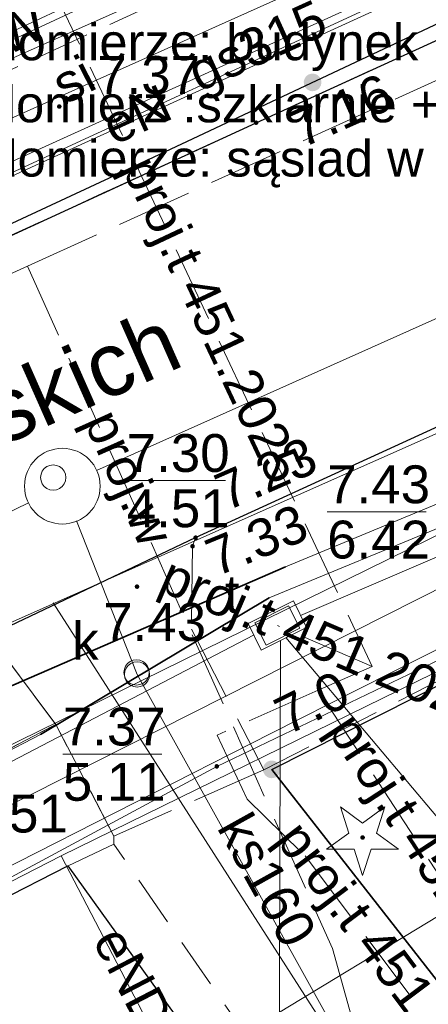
# Model space of a CAD drawing. Extents: x 5474185 to 5474933, y 5916077 to 5916824.
# Tile 190 of 256: x 5474729.37 to 5474737.47, y 5916242.2 to 5916261.7. Entities that reach past the tile are written whole.
import ezdxf
from ezdxf.enums import TextEntityAlignment as Align

# ---------------------------------------------------------------- set-up
doc = ezdxf.new("R2010")
doc.units = 0
doc.linetypes.add('PRZER2-1', pattern=[1.5, 1, -0.5])
doc.linetypes.add('PRZER3-1', pattern=[2, 1.5, -0.5])
for name, color, linetype, lineweight in [('GEPPGD', 253, 'CONTINUOUS', 18), ('GESDZI', 253, 'CONTINUOUS', 18), ('GSLKOG', 253, 'CONTINUOUS', 35), ('GSLKRW', 253, 'CONTINUOUS', 25), ('GSPRDI', 253, 'CONTINUOUS', 18), ('GSPWPS', 253, 'CONTINUOUS', 13), ('GSPWPS_O', 253, 'CONTINUOUS', 13), ('GSSKOA', 253, 'CONTINUOUS', 18), ('GSSKOD', 253, 'CONTINUOUS', 18), ('GSSUTR', 254, 'CONTINUOUS', 18), ('GTGTXT_O', 254, 'CONTINUOUS', 18), ('GULEPR', 254, 'CONTINUOUS', 18), ('GULEPR_O', 254, 'CONTINUOUS', 18), ('GULGPR', 254, 'CONTINUOUS', 18), ('GULGPR_O', 254, 'CONTINUOUS', 18), ('GULKPR', 7, 'CONTINUOUS', 18), ('GULKPR_O', 254, 'CONTINUOUS', 18), ('GULLOB', 254, 'CONTINUOUS', 35), ('GULSPR', 254, 'CONTINUOUS', 18), ('GULSPR_O', 254, 'CONTINUOUS', 18), ('GULTPR', 254, 'CONTINUOUS', 18), ('GULTPR_O', 254, 'CONTINUOUS', 18), ('GULWPR', 7, 'CONTINUOUS', 18), ('GULWPR_O', 254, 'CONTINUOUS', 18), ('GUPIWZ', 253, 'CONTINUOUS', 18), ('GUPIWZ_O', 253, 'CONTINUOUS', 18), ('GUPKSD', 61, 'CONTINUOUS', 18), ('GUPPRZ_O', 40, 'CONTINUOUS', 18), ('GUSIKP', 253, 'CONTINUOUS', 18), ('IS HP zasięg', 251, 'CONTINUOUS', 20), ('IS opis', 7, 'CONTINUOUS', 20)]:
    doc.layers.add(name, color=color, linetype=linetype, lineweight=lineweight)
doc.styles.add('Arial', font='arial.ttf')
doc.styles.add('GENERATED_STYLE_1', font='arial.ttf')

msp = doc.modelspace()

# ---------------------------------------------------------------- hatches: boundary and pattern name
at = {"layer": 'GEPPGD'}
msp.add_hatch(color=256, dxfattribs=at).paths.add_polyline_path([(5474733.28, 5916246.865), (5474733.266094, 5916246.867202), (5474733.25355, 5916246.873594), (5474733.243594, 5916246.88355), (5474733.237202, 5916246.896094), (5474733.235, 5916246.91), (5474733.237202, 5916246.923906), (5474733.243594, 5916246.93645), (5474733.25355, 5916246.946406), (5474733.266094, 5916246.952798), (5474733.28, 5916246.955), (5474733.293906, 5916246.952798), (5474733.30645, 5916246.946406), (5474733.316406, 5916246.93645), (5474733.322798, 5916246.923906), (5474733.325, 5916246.91), (5474733.322798, 5916246.896094), (5474733.316406, 5916246.88355), (5474733.30645, 5916246.873594), (5474733.293906, 5916246.867202)])
at = {"layer": 'GSLKOG'}
for points in [[(5474735.163614, 5916260.283359), (5474735.11898, 5916260.293097), (5474735.078388, 5916260.314057), (5474735.044603, 5916260.344809), (5474735.019929, 5916260.383256), (5474735.006047, 5916260.42678), (5474735.003902, 5916260.472414), (5474735.013641, 5916260.517048), (5474735.034601, 5916260.55764), (5474735.065352, 5916260.591425), (5474735.1038, 5916260.616099), (5474735.147323, 5916260.629981), (5474735.192957, 5916260.632126), (5474735.237591, 5916260.622387), (5474735.278183, 5916260.601427), (5474735.311968, 5916260.570676), (5474735.336642, 5916260.532228), (5474735.350525, 5916260.488705), (5474735.352669, 5916260.443071), (5474735.342931, 5916260.398437), (5474735.321971, 5916260.357845), (5474735.291219, 5916260.32406), (5474735.252772, 5916260.299386), (5474735.209248, 5916260.285503)], [(5474735.163614, 5916260.283359), (5474735.11898, 5916260.293097), (5474735.078388, 5916260.314057), (5474735.044603, 5916260.344809), (5474735.019929, 5916260.383256), (5474735.006047, 5916260.42678), (5474735.003902, 5916260.472414), (5474735.013641, 5916260.517048), (5474735.034601, 5916260.55764), (5474735.065352, 5916260.591425), (5474735.1038, 5916260.616099), (5474735.147323, 5916260.629981), (5474735.192957, 5916260.632126), (5474735.237591, 5916260.622387), (5474735.278183, 5916260.601427), (5474735.311968, 5916260.570676), (5474735.336642, 5916260.532228), (5474735.350525, 5916260.488705), (5474735.352669, 5916260.443071), (5474735.342931, 5916260.398437), (5474735.321971, 5916260.357845), (5474735.291219, 5916260.32406), (5474735.252772, 5916260.299386), (5474735.209248, 5916260.285503)], [(5474734.360052, 5916246.675283), (5474734.315171, 5916246.683811), (5474734.274027, 5916246.703665), (5474734.239422, 5916246.733491), (5474734.213717, 5916246.771257), (5474734.198662, 5916246.814389), (5474734.195283, 5916246.859948), (5474734.203811, 5916246.904829), (5474734.223665, 5916246.945973), (5474734.253491, 5916246.980578), (5474734.291257, 5916247.006283), (5474734.334389, 5916247.021338), (5474734.379948, 5916247.024717), (5474734.424829, 5916247.016189), (5474734.465973, 5916246.996335), (5474734.500578, 5916246.966509), (5474734.526283, 5916246.928743), (5474734.541338, 5916246.885611), (5474734.544717, 5916246.840052), (5474734.536189, 5916246.795171), (5474734.516335, 5916246.754027), (5474734.486509, 5916246.719422), (5474734.448743, 5916246.693717), (5474734.405611, 5916246.678662)], [(5474734.348848, 5916246.676283), (5474734.304608, 5916246.687677), (5474734.264823, 5916246.710133), (5474734.232207, 5916246.74212), (5474734.208981, 5916246.781459), (5474734.196728, 5916246.82547), (5474734.196283, 5916246.871152), (5474734.207677, 5916246.915392), (5474734.230133, 5916246.955177), (5474734.26212, 5916246.987793), (5474734.301459, 5916247.011019), (5474734.34547, 5916247.023272), (5474734.391152, 5916247.023717), (5474734.435392, 5916247.012323), (5474734.475177, 5916246.989867), (5474734.507793, 5916246.95788), (5474734.531019, 5916246.918541), (5474734.543272, 5916246.87453), (5474734.543717, 5916246.828848), (5474734.532323, 5916246.784608), (5474734.509867, 5916246.744823), (5474734.47788, 5916246.712207), (5474734.438541, 5916246.688981), (5474734.39453, 5916246.676728)]]:
    msp.add_hatch(color=256, dxfattribs=at).paths.add_polyline_path(points)
at = {"layer": 'GSPRDI'}
msp.add_hatch(color=256, dxfattribs=at).paths.add_polyline_path([(5474736.17, 5916245.455), (5474736.156094, 5916245.457202), (5474736.14355, 5916245.463594), (5474736.133594, 5916245.47355), (5474736.127202, 5916245.486094), (5474736.125, 5916245.5), (5474736.127202, 5916245.513906), (5474736.133594, 5916245.52645), (5474736.14355, 5916245.536406), (5474736.156094, 5916245.542798), (5474736.17, 5916245.545), (5474736.183906, 5916245.542798), (5474736.19645, 5916245.536406), (5474736.206406, 5916245.52645), (5474736.212798, 5916245.513906), (5474736.215, 5916245.5), (5474736.212798, 5916245.486094), (5474736.206406, 5916245.47355), (5474736.19645, 5916245.463594), (5474736.183906, 5916245.457202)])
at = {"layer": 'GSPWPS'}
for points in [[(5474730.16, 5916259.935), (5474730.148353, 5916259.936533), (5474730.1375, 5916259.941029), (5474730.12818, 5916259.94818), (5474730.121029, 5916259.9575), (5474730.116533, 5916259.968353), (5474730.115, 5916259.98), (5474730.116533, 5916259.991647), (5474730.121029, 5916260.0025), (5474730.12818, 5916260.01182), (5474730.1375, 5916260.018971), (5474730.148353, 5916260.023467), (5474730.16, 5916260.025), (5474730.171647, 5916260.023467), (5474730.1825, 5916260.018971), (5474730.19182, 5916260.01182), (5474730.198971, 5916260.0025), (5474730.203467, 5916259.991647), (5474730.205, 5916259.98), (5474730.203467, 5916259.968353), (5474730.198971, 5916259.9575), (5474730.19182, 5916259.94818), (5474730.1825, 5916259.941029), (5474730.171647, 5916259.936533)], [(5474734.06, 5916259.615), (5474734.048353, 5916259.616533), (5474734.0375, 5916259.621029), (5474734.02818, 5916259.62818), (5474734.021029, 5916259.6375), (5474734.016533, 5916259.648353), (5474734.015, 5916259.66), (5474734.016533, 5916259.671647), (5474734.021029, 5916259.6825), (5474734.02818, 5916259.69182), (5474734.0375, 5916259.698971), (5474734.048353, 5916259.703467), (5474734.06, 5916259.705), (5474734.071647, 5916259.703467), (5474734.0825, 5916259.698971), (5474734.09182, 5916259.69182), (5474734.098971, 5916259.6825), (5474734.103467, 5916259.671647), (5474734.105, 5916259.66), (5474734.103467, 5916259.648353), (5474734.098971, 5916259.6375), (5474734.09182, 5916259.62818), (5474734.0825, 5916259.621029), (5474734.071647, 5916259.616533)], [(5474732.86, 5916251.395), (5474732.848353, 5916251.396533), (5474732.8375, 5916251.401029), (5474732.82818, 5916251.40818), (5474732.821029, 5916251.4175), (5474732.816533, 5916251.428353), (5474732.815, 5916251.44), (5474732.816533, 5916251.451647), (5474732.821029, 5916251.4625), (5474732.82818, 5916251.47182), (5474732.8375, 5916251.478971), (5474732.848353, 5916251.483467), (5474732.86, 5916251.485), (5474732.871647, 5916251.483467), (5474732.8825, 5916251.478971), (5474732.89182, 5916251.47182), (5474732.898971, 5916251.4625), (5474732.903467, 5916251.451647), (5474732.905, 5916251.44), (5474732.903467, 5916251.428353), (5474732.898971, 5916251.4175), (5474732.89182, 5916251.40818), (5474732.8825, 5916251.401029), (5474732.871647, 5916251.396533)], [(5474732.8, 5916251.225), (5474732.788353, 5916251.226533), (5474732.7775, 5916251.231029), (5474732.76818, 5916251.23818), (5474732.761029, 5916251.2475), (5474732.756533, 5916251.258353), (5474732.755, 5916251.27), (5474732.756533, 5916251.281647), (5474732.761029, 5916251.2925), (5474732.76818, 5916251.30182), (5474732.7775, 5916251.308971), (5474732.788353, 5916251.313467), (5474732.8, 5916251.315), (5474732.811647, 5916251.313467), (5474732.8225, 5916251.308971), (5474732.83182, 5916251.30182), (5474732.838971, 5916251.2925), (5474732.843467, 5916251.281647), (5474732.845, 5916251.27), (5474732.843467, 5916251.258353), (5474732.838971, 5916251.2475), (5474732.83182, 5916251.23818), (5474732.8225, 5916251.231029), (5474732.811647, 5916251.226533)], [(5474731.7, 5916250.425), (5474731.688353, 5916250.426533), (5474731.6775, 5916250.431029), (5474731.66818, 5916250.43818), (5474731.661029, 5916250.4475), (5474731.656533, 5916250.458353), (5474731.655, 5916250.47), (5474731.656533, 5916250.481647), (5474731.661029, 5916250.4925), (5474731.66818, 5916250.50182), (5474731.6775, 5916250.508971), (5474731.688353, 5916250.513467), (5474731.7, 5916250.515), (5474731.711647, 5916250.513467), (5474731.7225, 5916250.508971), (5474731.73182, 5916250.50182), (5474731.738971, 5916250.4925), (5474731.743467, 5916250.481647), (5474731.745, 5916250.47), (5474731.743467, 5916250.458353), (5474731.738971, 5916250.4475), (5474731.73182, 5916250.43818), (5474731.7225, 5916250.431029), (5474731.711647, 5916250.426533)]]:
    msp.add_hatch(color=256, dxfattribs=at).paths.add_polyline_path(points)

# ---------------------------------------------------------------- linework, layer by layer
at = {"layer": 'GESDZI', "linetype": 'Continuous', "lineweight": 13}
for p, q in [((5474733.28, 5916246.91, 10.22), (5474752.75, 5916256.25, 10.22)), ((5474752.75, 5916256.25, 10.22), (5474733.28, 5916246.91, 10.22)), ((5474717.71, 5916238.53, 10.22), (5474733.28, 5916246.91, 10.22)), ((5474733.28, 5916246.91, 10.22), (5474717.71, 5916238.53, 10.22))]:
    msp.add_line(p, q, dxfattribs=at)
at = {"layer": 'GSLKOG', "linetype": 'Continuous', "lineweight": 30}
for p, q in [((5474752.68, 5916268.69, 10.18), (5474731.25, 5916258.61, 10.18)), ((5474731.25, 5916258.61, 10.18), (5474717.58, 5916252.25, 10.18)), ((5474734.37, 5916246.85, 10.18), (5474748.66, 5916254.05, 10.18)), ((5474717.48, 5916238.38, 10.18), (5474730.33, 5916244.94, 10.18)), ((5474730.33, 5916244.94, 10.18), (5474734.8, 5916238.73, 10.18))]:
    msp.add_line(p, q, dxfattribs=at)
at = {"layer": 'GSLKOG', "linetype": 'Continuous', "lineweight": 35, "elevation": 10.18, "flags": 128}
msp.add_lwpolyline([(5474734.37, 5916246.85), (5474746.74, 5916231.05)], dxfattribs=at)
at = {"layer": 'GSLKRW', "linetype": 'Continuous', "lineweight": 30}
for p, q in [((5474734.06, 5916259.66, 10.18), (5474746.19, 5916265.2, 10.18)), ((5474722.03, 5916254.13, 10.18), (5474734.06, 5916259.66, 10.18))]:
    msp.add_line(p, q, dxfattribs=at)
at = {"layer": 'GSLKRW', "linetype": 'Continuous', "lineweight": 30, "elevation": 10.18, "flags": 128}
msp.add_lwpolyline([(5474661.05, 5916216.2), (5474669.32, 5916220.5), (5474673.93, 5916222.81), (5474688.7, 5916230.19), (5474694.17, 5916232.96), (5474712.09, 5916241.76), (5474716.3, 5916243.77), (5474721.6, 5916246.29), (5474728.77, 5916249.5), (5474732.86, 5916251.44), (5474746.45, 5916257.67), (5474747.62, 5916258.16), (5474750.63, 5916259.52), (5474751.73, 5916260.03), (5474758.07, 5916262.88), (5474762.81, 5916264.97), (5474765.5, 5916266.15), (5474768.21, 5916267.41), (5474774.66, 5916270.29), (5474785.53, 5916275.01)], dxfattribs=at)
at = {"layer": 'GSPRDI', "elevation": 10.12, "flags": 128}
msp.add_lwpolyline([(5474736.442471, 5916245.588531), (5474736.883338, 5916245.268222), (5474736.338396, 5916245.268222), (5474736.17, 5916244.749952), (5474736.001604, 5916245.268222), (5474735.456662, 5916245.268222), (5474735.897529, 5916245.588531), (5474735.729133, 5916246.106801), (5474736.17, 5916245.786493), (5474736.610867, 5916246.106801), (5474736.442471, 5916245.588531)], close=True, dxfattribs=at)
at = {"layer": 'GSSKOA', "linetype": 'PRZER3-1', "lineweight": 13}
for p, q in [((5474746.19, 5916265.2, 10.18), (5474734.06, 5916259.66, 10.18)), ((5474734.06, 5916259.66, 10.18), (5474722.03, 5916254.13, 10.18)), ((5474728.77, 5916249.5, 10.18), (5474732.86, 5916251.44, 10.18)), ((5474732.86, 5916251.44, 10.18), (5474732.8, 5916251.27, 10.18)), ((5474732.8, 5916251.27, 10.18), (5474732.78, 5916249.63, 10.18)), ((5474730.09, 5916247.74, 10.18), (5474728.77, 5916249.5, 10.18)), ((5474732.78, 5916249.63, 10.18), (5474734.21, 5916246.84, 10.18)), ((5474731.24, 5916245.53, 10.18), (5474730.09, 5916247.74, 10.18)), ((5474734.21, 5916246.84, 10.18), (5474731.24, 5916245.53, 10.18))]:
    msp.add_line(p, q, dxfattribs=at)
at = {"layer": 'GSSKOA', "linetype": 'PRZER3-1', "lineweight": 13, "elevation": 10.18}
msp.add_lwpolyline([(5474661.05, 5916216.2), (5474669.32, 5916220.5), (5474673.93, 5916222.81), (5474688.7, 5916230.19), (5474694.17, 5916232.96), (5474712.09, 5916241.76), (5474716.3, 5916243.77), (5474721.6, 5916246.29), (5474728.77, 5916249.5), (5474732.86, 5916251.44), (5474746.45, 5916257.67), (5474747.62, 5916258.16), (5474750.63, 5916259.52), (5474751.73, 5916260.03), (5474758.07, 5916262.88), (5474762.81, 5916264.97), (5474765.5, 5916266.15), (5474768.21, 5916267.41), (5474774.66, 5916270.29), (5474785.53, 5916275.01)], dxfattribs=at)
at = {"layer": 'GSSKOD', "linetype": 'PRZER2-1', "lineweight": 13}
for p, q in [((5474734.06, 5916259.66, 10.18), (5474746.19, 5916265.2, 10.18)), ((5474733.43, 5916262.65, 10.18), (5474720.83, 5916256.86, 10.18)), ((5474722.03, 5916254.13, 10.18), (5474734.06, 5916259.66, 10.18)), ((5474746.45, 5916257.67, 10.18), (5474732.86, 5916251.44, 10.18)), ((5474734.21, 5916246.84, 10.18), (5474741.96, 5916250.79, 10.18)), ((5474716.52, 5916240.6, 10.18), (5474730.09, 5916247.74, 10.18)), ((5474730.09, 5916247.74, 10.18), (5474731.24, 5916245.53, 10.18)), ((5474731.24, 5916245.37, 10.18), (5474730.33, 5916244.94, 10.18)), ((5474731.24, 5916245.37, 10.18), (5474730.33, 5916244.94, 10.18)), ((5474731.24, 5916245.53, 10.18), (5474731.24, 5916245.37, 10.18)), ((5474735.72, 5916238.9, 10.18), (5474731.24, 5916245.37, 10.18)), ((5474730.33, 5916244.94, 10.18), (5474717.48, 5916238.38, 10.18)), ((5474730.33, 5916244.94, 10.18), (5474734.8, 5916238.73, 10.18))]:
    msp.add_line(p, q, dxfattribs=at)
at = {"layer": 'GSSKOD', "linetype": 'PRZER2-1', "lineweight": 18, "elevation": 10.18}
msp.add_lwpolyline([(5474732.86, 5916251.44), (5474732.8, 5916251.27)], dxfattribs=at)
at = {"layer": 'GSSUTR', "linetype": 'PRZER2-1', "lineweight": 13}
for p, q in [((5474728.77, 5916249.5, 10.1), (5474730.09, 5916247.74, 10.1)), ((5474730.09, 5916247.74, 10.1), (5474716.52, 5916240.6, 10.1))]:
    msp.add_line(p, q, dxfattribs=at)
at = {"layer": 'GULEPR', "linetype": 'Continuous', "lineweight": 13}
for p, q in [((5474796.45, 5916290.89, 10.14), (5474701.21, 5916248.45, 10.14)), ((5474709.32, 5916251.99, 10.14), (5474747.52, 5916269.85, 10.14)), ((5474730.2, 5916245.14, 10.14), (5474756.55, 5916258.05, 10.14)), ((5474734.35, 5916247.56, 10.14), (5474747.18, 5916254.06, 10.14)), ((5474727.24, 5916243.95, 10.14), (5474734.35, 5916247.56, 10.14)), ((5474712.29, 5916235.99, 10.14), (5474730.2, 5916245.14, 10.14))]:
    msp.add_line(p, q, dxfattribs=at)
at = {"layer": 'GULEPR', "linetype": 'Continuous', "lineweight": 18, "elevation": 10.14, "flags": 128}
for points in [[(5474750.5, 5916268.32), (5474712.95, 5916251.18)], [(5474730.2, 5916245.14), (5474733.85, 5916238.12)]]:
    msp.add_lwpolyline(points, dxfattribs=at)
at = {"layer": 'GULGPR', "linetype": 'Continuous', "lineweight": 13}
for p, q in [((5474715.16, 5916252.49, 10.14), (5474753.06, 5916269.74, 10.14)), ((5474722.29, 5916255.48, 10.14), (5474741.12, 5916264.16, 10.14)), ((5474755.57, 5916260.3, 10.14), (5474692.73, 5916229.4, 10.14)), ((5474755.57, 5916260.3, 10.14), (5474692.73, 5916229.4, 10.14)), ((5474733.71, 5916241.55, 10.14), (5474749.72, 5916251.25, 10.14))]:
    msp.add_line(p, q, dxfattribs=at)
at = {"layer": 'GULKPR', "linetype": 'Continuous', "lineweight": 18, "elevation": 10.14, "flags": 128}
for points in [[(5474730.9, 5916252.77), (5474749.25, 5916260.98)], [(5474713.11, 5916244.12), (5474729.55, 5916252.13)], [(5474731.7, 5916248.73), (5474730.5, 5916251.77)], [(5474737.78, 5916237.8), (5474731.7, 5916248.73)]]:
    msp.add_lwpolyline(points, dxfattribs=at)
at = {"layer": 'GULLOB', "linetype": 'Continuous', "lineweight": 35, "elevation": 10.12, "flags": 128}
for points in [[(5474729.11, 5916248.46), (5474734.64, 5916250.86)], [(5474729.79, 5916247.54), (5474734.32, 5916250.25)]]:
    msp.add_lwpolyline(points, dxfattribs=at)
at = {"layer": 'GULSPR', "linetype": 'Continuous', "lineweight": 13}
msp.add_line((5474746.48, 5916267.48, 10.14), (5474705.74, 5916249.25, 10.14), dxfattribs=at)
at = {"layer": 'GULTPR', "linetype": 'Continuous', "lineweight": 13}
for p, q in [((5474713.15, 5916253.98, 10.14), (5474737.4, 5916265.27, 10.14)), ((5474734.32, 5916250.25, 10.14), (5474749.49, 5916256.51, 10.14)), ((5474734.64, 5916250.86, 10.14), (5474745.42, 5916255.34, 10.14)), ((5474729.11, 5916248.46, 10.14), (5474734.64, 5916250.86, 10.14)), ((5474729.79, 5916247.54, 10.14), (5474734.32, 5916250.25, 10.14)), ((5474699.4, 5916231.9, 10.14), (5474729.79, 5916247.54, 10.14))]:
    msp.add_line(p, q, dxfattribs=at)
at = {"layer": 'GULTPR', "linetype": 'PRZER3-1', "lineweight": 13}
for p, q in [((5474729.92, 5916262.57, 10.14), (5474736.36, 5916248.89, 10.14)), ((5474736.36, 5916248.89, 10.14), (5474734.48, 5916249.7, 10.14)), ((5474735.29, 5916248.42, 10.14), (5474736.36, 5916248.89, 10.14)), ((5474735.29, 5916248.42, 10.14), (5474733.29, 5916247.53, 10.14)), ((5474733.29, 5916247.53, 10.14), (5474733.88, 5916246.26, 10.14)), ((5474733.88, 5916246.26, 10.14), (5474735.03, 5916245.14, 10.14)), ((5474735.03, 5916245.14, 10.14), (5474738.48, 5916240.55, 10.14))]:
    msp.add_line(p, q, dxfattribs=at)
at = {"layer": 'GULTPR', "linetype": 'Continuous', "lineweight": 18, "elevation": 10.14, "flags": 128}
for points in [[(5474734.94, 5916249.9), (5474761, 5916261.08)], [(5474689.86, 5916226.47), (5474734.01, 5916249.51)], [(5474734.65, 5916249.46), (5474741.26, 5916241.62)], [(5474734.54, 5916249.4), (5474734.51, 5916238.46)]]:
    msp.add_lwpolyline(points, dxfattribs=at)
at = {"layer": 'GULTPR', "linetype": 'PRZER3-1', "lineweight": 18, "elevation": 10.14}
msp.add_lwpolyline([(5474735.29, 5916248.42), (5474739.92, 5916241.32)], dxfattribs=at)
at = {"layer": 'GULWPR', "linetype": 'PRZER3-1', "lineweight": 13}
for p, q in [((5474729.53, 5916256.82, 10.14), (5474739.89, 5916261.52, 10.14)), ((5474714.04, 5916249.78, 10.14), (5474729.53, 5916256.82, 10.14)), ((5474729.53, 5916256.82, 10.14), (5474735.57, 5916243.3, 10.14)), ((5474735.57, 5916243.3, 10.14), (5474736.61, 5916239.57, 10.14))]:
    msp.add_line(p, q, dxfattribs=at)
at = {"layer": 'GULWPR', "linetype": 'Continuous', "lineweight": 13}
for p, q in [((5474694.85, 5916228.82, 10.14), (5474755.87, 5916259.61, 10.14)), ((5474714.27, 5916243.13, 10.14), (5474742.92, 5916255.85, 10.14)), ((5474730.04, 5916250.15, 10.14), (5474735.54, 5916241.57, 10.14))]:
    msp.add_line(p, q, dxfattribs=at)
at = {"layer": 'GUPIWZ', "elevation": 10.18, "flags": 128}
for points in [[(5474730.04, 5916252.88), (5474730.104705, 5916252.871481), (5474730.165, 5916252.846506), (5474730.216777, 5916252.806777), (5474730.256506, 5916252.755), (5474730.281481, 5916252.694705), (5474730.29, 5916252.63), (5474730.281481, 5916252.565295), (5474730.256506, 5916252.505), (5474730.216777, 5916252.453223), (5474730.165, 5916252.413494), (5474730.104705, 5916252.388519), (5474730.04, 5916252.38), (5474729.975295, 5916252.388519), (5474729.915, 5916252.413494), (5474729.863223, 5916252.453223), (5474729.823494, 5916252.505), (5474729.798519, 5916252.565295), (5474729.79, 5916252.63), (5474729.798519, 5916252.694705), (5474729.823494, 5916252.755), (5474729.863223, 5916252.806777), (5474729.915, 5916252.846506), (5474729.975295, 5916252.871481), (5474730.04, 5916252.88)], [(5474731.69, 5916249.02), (5474731.754705, 5916249.011481), (5474731.815, 5916248.986506), (5474731.866777, 5916248.946777), (5474731.906506, 5916248.895), (5474731.931481, 5916248.834705), (5474731.94, 5916248.77), (5474731.931481, 5916248.705295), (5474731.906506, 5916248.645), (5474731.866777, 5916248.593223), (5474731.815, 5916248.553494), (5474731.754705, 5916248.528519), (5474731.69, 5916248.52), (5474731.625295, 5916248.528519), (5474731.565, 5916248.553494), (5474731.513223, 5916248.593223), (5474731.473494, 5916248.645), (5474731.448519, 5916248.705295), (5474731.44, 5916248.77), (5474731.448519, 5916248.834705), (5474731.473494, 5916248.895), (5474731.513223, 5916248.946777), (5474731.565, 5916248.986506), (5474731.625295, 5916249.011481), (5474731.69, 5916249.02)]]:
    msp.add_lwpolyline(points, close=True, dxfattribs=at)
at = {"layer": 'GUPIWZ'}
msp.add_3dface([(5474734.927214, 5916249.644098, 10.18), (5474734.256393, 5916249.308688, 10.18), (5474734.032786, 5916249.755902, 10.18), (5474734.703607, 5916250.091312, 10.18)], dxfattribs=at)
at = {"layer": 'GUPKSD', "elevation": 10.16, "flags": 128}
msp.add_lwpolyline([(5474731.7, 5916248.98), (5474731.764705, 5916248.971481), (5474731.825, 5916248.946506), (5474731.876777, 5916248.906777), (5474731.916506, 5916248.855), (5474731.941481, 5916248.794705), (5474731.95, 5916248.73), (5474731.941481, 5916248.665295), (5474731.916506, 5916248.605), (5474731.876777, 5916248.553223), (5474731.825, 5916248.513494), (5474731.764705, 5916248.488519), (5474731.7, 5916248.48), (5474731.635295, 5916248.488519), (5474731.575, 5916248.513494), (5474731.523223, 5916248.553223), (5474731.483494, 5916248.605), (5474731.458519, 5916248.665295), (5474731.45, 5916248.73), (5474731.458519, 5916248.794705), (5474731.483494, 5916248.855), (5474731.523223, 5916248.906777), (5474731.575, 5916248.946506), (5474731.635295, 5916248.971481), (5474731.7, 5916248.98)], close=True, dxfattribs=at)
at = {"layer": 'GUPPRZ_O', "linetype": 'Continuous', "lineweight": 13, "elevation": 10.8, "flags": 128}
for points in [[(5474731.495874, 5916252.569271), (5474733.455874, 5916252.569271)], [(5474735.467747, 5916251.94927), (5474737.427747, 5916251.949269)], [(5474730.229267, 5916247.151121), (5474732.189267, 5916247.151121)]]:
    msp.add_lwpolyline(points, dxfattribs=at)
at = {"layer": 'GUSIKP', "linetype": 'Continuous', "lineweight": 13}
for p, q in [((5474733.9, 5916249.74, 10.14), (5474734.8, 5916250.19, 10.14)), ((5474734.8, 5916250.19, 10.14), (5474735.06, 5916249.66, 10.14)), ((5474734.16, 5916249.21, 10.14), (5474733.9, 5916249.74, 10.14)), ((5474735.06, 5916249.66, 10.14), (5474734.16, 5916249.21, 10.14))]:
    msp.add_line(p, q, dxfattribs=at)
at = {"layer": 'GUSIKP', "linetype": 'Continuous', "lineweight": 13, "extrusion": (0, 0, -1)}
for start, end in [(270, 90), (90, 270)]:
    msp.add_arc((-5474730.22, 5916252.46, -10.14), 0.75, start, end, dxfattribs=at)
at = {"layer": 'IS HP zasięg', "lineweight": 15, "ltscale": 0.7}
msp.add_circle((5474680.96, 5916236.9), 75, dxfattribs=at)
msp.add_circle((5474680.96, 5916236.9), 75, dxfattribs=at)

# ---------------------------------------------------------------- texts
at = {"layer": 'GSPWPS_O', "linetype": 'Continuous', "lineweight": 0, "style": 'Arial'}
for s, p in [('7.37', (5474730.91, 5916260.23, 10.8)), ('7.43', (5474731.029061, 5916249.394282, 10.8)), ('7.51', (5474728.29, 5916245.6, 10.8))]:
    msp.add_text(s, height=0.75, dxfattribs=at).set_placement(p)
for s, rotation, p in [('7.16', 23.904067, (5474734.966708, 5916259.148848, 10.8)), ('7.23', 23.610725, (5474733.468217, 5916251.958642, 10.8)), ('7.33', 22.292334, (5474733.266433, 5916250.661838, 10.8))]:
    msp.add_text(s, height=0.75, rotation=rotation, dxfattribs=at).set_placement(p)
at = {"layer": 'GTGTXT_O', "linetype": 'Continuous', "lineweight": 0, "style": 'Arial'}
msp.add_text('Batalionów Chłopskich', height=1.25, rotation=23.89109, dxfattribs=at).set_placement((5474716.608714, 5916247.749411, 10.8))
at = {"layer": 'GULEPR_O', "linetype": 'Continuous', "lineweight": 0, "style": 'Arial'}
for s, rotation, p in [('eW', 26.691276, (5474729.286176, 5916261.054045, 10.8)), ('eN', 24.534712, (5474731.846865, 5916259.48302, 10.8)), ('eND', 297.51174, (5474731.293397, 5916242.537198, 10.8))]:
    msp.add_text(s, height=0.75, rotation=rotation, dxfattribs=at).set_placement(p, align=Align.CENTER)
at = {"layer": 'GULGPR_O', "linetype": 'Continuous', "lineweight": 0, "style": 'Arial'}
msp.add_text('gs315', height=0.75, rotation=24.472421, dxfattribs=at).set_placement((5474734.231575, 5916260.847888, 10.8), align=Align.CENTER)
at = {"layer": 'GULKPR_O', "linetype": 'Continuous', "lineweight": 0, "style": 'Arial'}
msp.add_text('ks160', height=0.75, rotation=299.085757, dxfattribs=at).set_placement((5474733.950503, 5916244.478529, 10.8), align=Align.CENTER)
at = {"layer": 'GULSPR_O', "linetype": 'Continuous', "lineweight": 0, "style": 'Arial'}
msp.add_text('si', height=0.75, rotation=27.210972, dxfattribs=at).set_placement((5474730.61049, 5916260.18324, 10.8), align=Align.CENTER)
at = {"layer": 'GULTPR_O', "linetype": 'Continuous', "lineweight": 0, "style": 'Arial'}
for rotation, p in [(295.209194, (5474732.874473, 5916255.605, 10.8)), (336.69116, (5474735.303874, 5916249.025474, 10.8)), (303.108882, (5474737.359173, 5916244.709693, 10.8)), (306.929768, (5474736.520402, 5916242.668668, 10.8))]:
    msp.add_text('proj.t 451.2025', height=0.75, rotation=rotation, dxfattribs=at).set_placement(p, align=Align.CENTER)
at = {"layer": 'GULWPR_O', "linetype": 'Continuous', "lineweight": 0, "style": 'Arial'}
msp.add_text('proj.w ', height=0.75, rotation=294.072494, dxfattribs=at).set_placement((5474731.262942, 5916252.341556, 10.8), align=Align.CENTER)
at = {"layer": 'GUPIWZ_O', "linetype": 'Continuous', "lineweight": 0, "style": 'Arial'}
for s, p in [('t', (5474733.73, 5916249.95, 10.8)), ('k', (5474730.94, 5916249.02, 10.8))]:
    msp.add_text(s, height=0.75, dxfattribs=at).set_placement(p, align=Align.RIGHT)
at = {"layer": 'GUPPRZ_O', "linetype": 'Continuous', "lineweight": 0, "style": 'Arial'}
for s, p in [('7.30', (5474731.495874, 5916252.741771, 10.8)), ('7.43', (5474735.467747, 5916252.12177, 10.8)), ('4.51', (5474731.495874, 5916251.646771, 10.8)), ('6.42', (5474735.467747, 5916251.02677, 10.8)), ('7.37', (5474730.229267, 5916247.323621, 10.8)), ('5.11', (5474730.229267, 5916246.228621, 10.8))]:
    msp.add_text(s, height=0.75, dxfattribs=at).set_placement(p)
msp.add_text('7.0', height=0.75, rotation=26.245866, dxfattribs=at).set_placement((5474734.67564, 5916247.516541, 10.8))
at = {"layer": 'IS opis', "style": 'GENERATED_STYLE_1'}
for s, p in [('Proj : wodomierze: budynek 115+116A+115A, ', (5474724.860608, 5916260.897164, -10.8)), ('Proj : wodomierz :szklarnie +115B,', (5474724.830444, 5916259.66707, -10.86)), ('Proj : wodomierze: sąsiad w lewo', (5474724.860608, 5916258.592513, -10.8))]:
    msp.add_text(s, height=0.72, rotation=0.001166, dxfattribs=at).set_placement(p)

doc.saveas('drawing.dxf')
